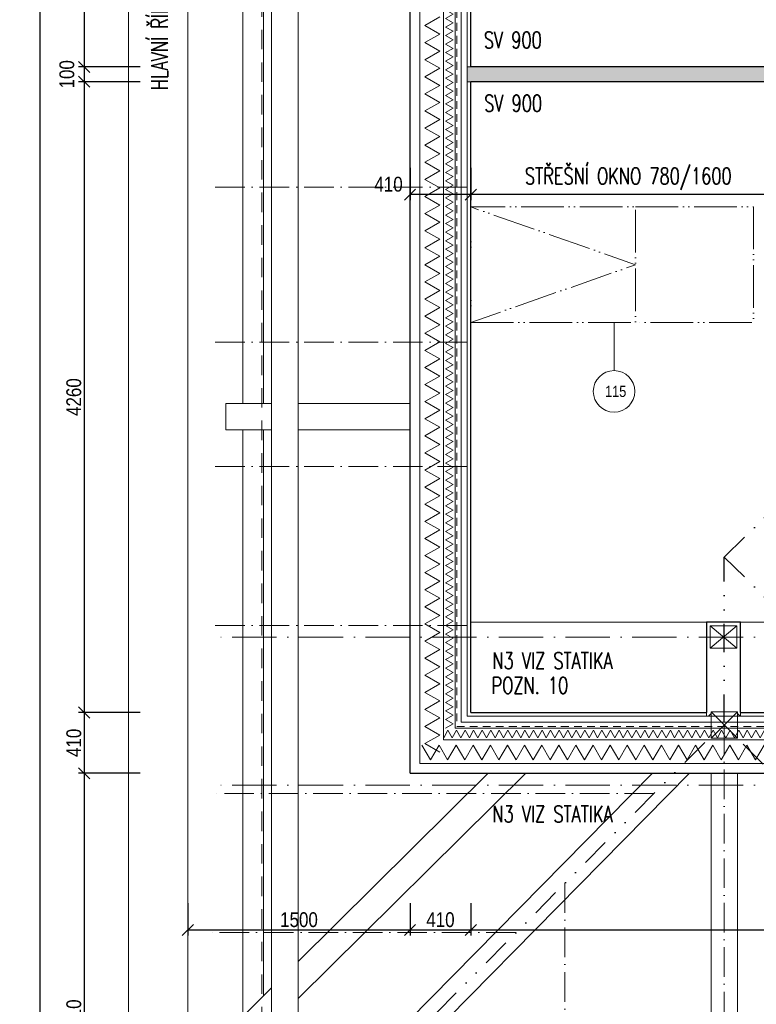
# Model space of a CAD drawing. Header units: millimetres. Extents: x -300958 to -108039, y 30118 to 292543.
# Tile 212 of 256: x -234268 to -229295, y 161394 to 168044. Entities that reach past the tile are written whole.
import ezdxf
from ezdxf.enums import TextEntityAlignment as Align

# ---------------------------------------------------------------- set-up
doc = ezdxf.new("R2010")
doc.units = ezdxf.units.MM
doc.header["$MEASUREMENT"] = 0
for name, pattern in [('ACAD_ISO05W100', [33, 24, -3, 0, -3, 0, -3]), ('ACAD_ISO10W100', [18, 12, -3, 0, -3]), ('CERCHOVANA1', [6, 4, -1, 0, -1]), ('DGN Style 2', [879.857395, 527.914437, -351.942958]), ('Divide', [31.75, 12.7, -6.35, 0, -6.35, 0, -6.35])]:
    doc.linetypes.add(name, pattern=pattern)
doc.layers.get('0').update_dxf_attribs({"lineweight": 13})
doc.layers.get('Defpoints').update_dxf_attribs({"color": 3, "lineweight": 13})
for name, color, linetype, lineweight in [('A_Krokev', 134, 'CERCHOVANA1', 9), ('A_Pozednice', 102, 'Continuous', 9), ('A_Vazné trámy', 52, 'Continuous', 9), ('A_Vodorovné prvky krovu', 133, 'Continuous', 9), ('B_Šrafy', 253, 'Continuous', 0), ('C_Lomy střešním pláštěm', 223, 'Divide', 30), ('dims', 7, 'Continuous', 9), ('legenda', 7, 'Continuous', 13), ('Materiály', 1, 'Continuous', 13), ('navrh', 1, 'Continuous', 9), ('OCEL', 7, 'Continuous', 13), ('popis', 7, 'Continuous', 9), ('PSV', 7, 'Continuous', 13), ('tenka', 7, 'Continuous', 13), ('walls pod', 7, 'Continuous', 13)]:
    doc.layers.add(name, color=color, linetype=linetype, lineweight=lineweight)
doc.styles.add('STYLE-0', font='ARIALN.TTF')
doc.styles.add('Style-Arial', font='arial.ttf')
doc.dimstyles.new('arch', dxfattribs={"dimscale": 50, "dimtxt": 2.5, "dimasz": 2.5, "dimexe": 1.25, "dimexo": 0.9, "dimtad": 1, "dimdec": 0, "dimtxsty": 'STYLE-0', "dimblk": 'ARCHTICK', "dimcen": 2.5, "dimadec": 0, "dimazin": 0, "dimtfac": 1, "dimtdec": 0, "dimtmove": 2, "dimatfit": 3, "dimldrblk": 'ARCHTICK', "dimfxl": 0, "dimarcsym": 0})

# ---------------------------------------------------------------- blocks, each defined once
blk = doc.blocks.new('_ArchTick')
at = {"color": 0, "linetype": 'ByBlock', "flags": 128}
blk.add_lwpolyline([(-0.5, -0.5), (0.5, 0.5)], dxfattribs=at)
blk = doc.blocks.new('*D459')
at = {"layer": 'Defpoints', "color": 0, "linetype": 'Continuous'}
for p in [(-231222.6, 162152.4), (-226382.6, 162152.4), (-231222.6, 161895.6)]:
    blk.add_point(p, dxfattribs=at)
at = {"layer": 'dims', "color": 0, "linetype": 'Continuous', "lineweight": -2}
for p, q in [((-231222.6, 162077.4), (-231222.6, 161858.1)), ((-226382.6, 162077.4), (-226382.6, 161858.1)), ((-226382.6, 161895.6), (-231222.6, 161895.6))]:
    blk.add_line(p, q, dxfattribs=at)
at = {"layer": 'dims', "color": 0, "linetype": 'Continuous', "lineweight": -2, "xscale": 75, "yscale": 75, "zscale": 75, "rotation": 180}
blk.add_blockref('_ArchTick', (-231222.6, 161895.6), dxfattribs=at)
at = {"layer": 'dims', "color": 0, "linetype": 'Continuous', "lineweight": -2, "xscale": 75, "yscale": 75, "zscale": 75}
blk.add_blockref('_ArchTick', (-226382.6, 161895.6), dxfattribs=at)
at = {"layer": 'dims', "color": 0, "linetype": 'Continuous', "insert": (-228802.6, 161965.4), "char_height": 100, "attachment_point": 5, "style": 'STYLE-0'}
blk.add_mtext('4840', dxfattribs=at)
blk = doc.blocks.new('*D487')
at = {"layer": 'Defpoints', "color": 0, "linetype": 'Continuous'}
for p in [(-233378.7, 170011.5), (-233832.6, 167725), (-233378.7, 167725)]:
    blk.add_point(p, dxfattribs=at)
at = {"layer": 'dims', "color": 0, "linetype": 'Continuous', "lineweight": -2}
for p, q in [((-233453.7, 170011.5), (-233870.1, 170011.5)), ((-233832.6, 170011.5), (-233832.6, 167725)), ((-233453.7, 167725), (-233870.1, 167725))]:
    blk.add_line(p, q, dxfattribs=at)
at = {"layer": 'dims', "color": 0, "linetype": 'Continuous', "lineweight": -2, "xscale": 75, "yscale": 75, "zscale": 75}
for p, rotation in [((-233832.6, 170011.5), 90), ((-233832.6, 167725), 270)]:
    blk.add_blockref('_ArchTick', p, dxfattribs=dict(at, rotation=rotation))
at = {"layer": 'dims', "color": 0, "linetype": 'Continuous', "insert": (-233902.4, 168868.2), "char_height": 100, "attachment_point": 5, "rotation": 90, "style": 'STYLE-0'}
blk.add_mtext('2286', dxfattribs=at)
blk = doc.blocks.new('*D488')
at = {"layer": 'Defpoints', "color": 0, "linetype": 'Continuous'}
for p in [(-233378.7, 167725), (-233832.6, 167625), (-233378.7, 167625)]:
    blk.add_point(p, dxfattribs=at)
at = {"layer": 'dims', "color": 0, "linetype": 'Continuous', "lineweight": -2}
for p, q in [((-233453.7, 167725), (-233870.1, 167725)), ((-233832.6, 167725), (-233832.6, 167625)), ((-233453.7, 167625), (-233870.1, 167625))]:
    blk.add_line(p, q, dxfattribs=at)
at = {"layer": 'dims', "color": 0, "linetype": 'Continuous', "lineweight": -2, "xscale": 75, "yscale": 75, "zscale": 75}
for p, rotation in [((-233832.6, 167725), 90), ((-233832.6, 167625), 270)]:
    blk.add_blockref('_ArchTick', p, dxfattribs=dict(at, rotation=rotation))
at = {"layer": 'dims', "color": 0, "linetype": 'Continuous', "insert": (-233949.3, 167675), "char_height": 100, "attachment_point": 5, "rotation": 90, "style": 'STYLE-0'}
blk.add_mtext('100', dxfattribs=at)
blk = doc.blocks.new('*D489')
at = {"layer": 'Defpoints', "color": 0, "linetype": 'Continuous'}
for p in [(-233378.7, 167625), (-233832.6, 163365), (-233378.7, 163365)]:
    blk.add_point(p, dxfattribs=at)
at = {"layer": 'dims', "color": 0, "linetype": 'Continuous', "lineweight": -2}
for p, q in [((-233453.7, 167625), (-233870.1, 167625)), ((-233832.6, 167625), (-233832.6, 163365)), ((-233453.7, 163365), (-233870.1, 163365))]:
    blk.add_line(p, q, dxfattribs=at)
at = {"layer": 'dims', "color": 0, "linetype": 'Continuous', "lineweight": -2, "xscale": 75, "yscale": 75, "zscale": 75}
for p, rotation in [((-233832.6, 167625), 90), ((-233832.6, 163365), 270)]:
    blk.add_blockref('_ArchTick', p, dxfattribs=dict(at, rotation=rotation))
at = {"layer": 'dims', "color": 0, "linetype": 'Continuous', "insert": (-233902.4, 165495), "char_height": 100, "attachment_point": 5, "rotation": 90, "style": 'STYLE-0'}
blk.add_mtext('4260', dxfattribs=at)
blk = doc.blocks.new('*D490')
at = {"layer": 'Defpoints', "color": 0, "linetype": 'Continuous'}
for p in [(-233378.7, 163365), (-233832.6, 162955), (-233378.7, 162955)]:
    blk.add_point(p, dxfattribs=at)
at = {"layer": 'dims', "color": 0, "linetype": 'Continuous', "lineweight": -2}
for p, q in [((-233453.7, 163365), (-233870.1, 163365)), ((-233832.6, 163365), (-233832.6, 162955)), ((-233453.7, 162955), (-233870.1, 162955))]:
    blk.add_line(p, q, dxfattribs=at)
at = {"layer": 'dims', "color": 0, "linetype": 'Continuous', "lineweight": -2, "xscale": 75, "yscale": 75, "zscale": 75}
for p, rotation in [((-233832.6, 163365), 90), ((-233832.6, 162955), 270)]:
    blk.add_blockref('_ArchTick', p, dxfattribs=dict(at, rotation=rotation))
at = {"layer": 'dims', "color": 0, "linetype": 'Continuous', "insert": (-233902.4, 163160), "char_height": 100, "attachment_point": 5, "rotation": 90, "style": 'STYLE-0'}
blk.add_mtext('410', dxfattribs=at)
blk = doc.blocks.new('*D491')
at = {"layer": 'Defpoints', "color": 0, "linetype": 'Continuous'}
for p in [(-233378.7, 162955), (-233832.6, 159645), (-233378.7, 159645)]:
    blk.add_point(p, dxfattribs=at)
at = {"layer": 'dims', "color": 0, "linetype": 'Continuous', "lineweight": -2}
for p, q in [((-233453.7, 162955), (-233870.1, 162955)), ((-233832.6, 162955), (-233832.6, 159645)), ((-233453.7, 159645), (-233870.1, 159645))]:
    blk.add_line(p, q, dxfattribs=at)
at = {"layer": 'dims', "color": 0, "linetype": 'Continuous', "lineweight": -2, "xscale": 75, "yscale": 75, "zscale": 75}
for p, rotation in [((-233832.6, 162955), 90), ((-233832.6, 159645), 270)]:
    blk.add_blockref('_ArchTick', p, dxfattribs=dict(at, rotation=rotation))
at = {"layer": 'dims', "color": 0, "linetype": 'Continuous', "insert": (-233902.4, 161300), "char_height": 100, "attachment_point": 5, "rotation": 90, "style": 'STYLE-0'}
blk.add_mtext('3310', dxfattribs=at)
blk = doc.blocks.new('*D493')
at = {"layer": 'Defpoints', "color": 0, "linetype": 'Continuous'}
for p in [(-233378.7, 177095), (-234132.6, 159645), (-233378.7, 159645)]:
    blk.add_point(p, dxfattribs=at)
at = {"layer": 'dims', "color": 0, "linetype": 'Continuous', "lineweight": -2}
for p, q in [((-233453.7, 177095), (-234170.1, 177095)), ((-234132.6, 177095), (-234132.6, 159645)), ((-233453.7, 159645), (-234170.1, 159645))]:
    blk.add_line(p, q, dxfattribs=at)
at = {"layer": 'dims', "color": 0, "linetype": 'Continuous', "lineweight": -2, "xscale": 75, "yscale": 75, "zscale": 75}
for p, rotation in [((-234132.6, 177095), 90), ((-234132.6, 159645), 270)]:
    blk.add_blockref('_ArchTick', p, dxfattribs=dict(at, rotation=rotation))
at = {"layer": 'dims', "color": 0, "linetype": 'Continuous', "insert": (-234202.4, 168370), "char_height": 100, "attachment_point": 5, "rotation": 90, "style": 'STYLE-0'}
blk.add_mtext('17450', dxfattribs=at)
blk = doc.blocks.new('*D738')
at = {"layer": 'Defpoints', "color": 0, "linetype": 'Continuous'}
for p in [(-231632.6, 162152.4), (-231222.6, 162152.4), (-231632.6, 161895.6)]:
    blk.add_point(p, dxfattribs=at)
at = {"layer": 'dims', "color": 0, "linetype": 'Continuous', "lineweight": -2}
for p, q in [((-231632.6, 162077.4), (-231632.6, 161858.1)), ((-231222.6, 162077.4), (-231222.6, 161858.1)), ((-231222.6, 161895.6), (-231632.6, 161895.6))]:
    blk.add_line(p, q, dxfattribs=at)
at = {"layer": 'dims', "color": 0, "linetype": 'Continuous', "lineweight": -2, "xscale": 75, "yscale": 75, "zscale": 75, "rotation": 180}
blk.add_blockref('_ArchTick', (-231632.6, 161895.6), dxfattribs=at)
at = {"layer": 'dims', "color": 0, "linetype": 'Continuous', "lineweight": -2, "xscale": 75, "yscale": 75, "zscale": 75}
blk.add_blockref('_ArchTick', (-231222.6, 161895.6), dxfattribs=at)
at = {"layer": 'dims', "color": 0, "linetype": 'Continuous', "insert": (-231427.6, 161965.4), "char_height": 100, "attachment_point": 5, "style": 'STYLE-0'}
blk.add_mtext('410', dxfattribs=at)
blk = doc.blocks.new('*D739')
at = {"layer": 'Defpoints', "color": 0, "linetype": 'Continuous'}
for p in [(-233132.6, 162152.4), (-231632.6, 162152.4), (-233132.6, 161895.6)]:
    blk.add_point(p, dxfattribs=at)
at = {"layer": 'dims', "color": 0, "linetype": 'Continuous', "lineweight": -2}
for p, q in [((-233132.6, 162077.4), (-233132.6, 161858.1)), ((-231632.6, 162077.4), (-231632.6, 161858.1)), ((-231632.6, 161895.6), (-233132.6, 161895.6))]:
    blk.add_line(p, q, dxfattribs=at)
at = {"layer": 'dims', "color": 0, "linetype": 'Continuous', "lineweight": -2, "xscale": 75, "yscale": 75, "zscale": 75, "rotation": 180}
blk.add_blockref('_ArchTick', (-233132.6, 161895.6), dxfattribs=at)
at = {"layer": 'dims', "color": 0, "linetype": 'Continuous', "lineweight": -2, "xscale": 75, "yscale": 75, "zscale": 75}
blk.add_blockref('_ArchTick', (-231632.6, 161895.6), dxfattribs=at)
at = {"layer": 'dims', "color": 0, "linetype": 'Continuous', "insert": (-232382.6, 161965.4), "char_height": 100, "attachment_point": 5, "style": 'STYLE-0'}
blk.add_mtext('1500', dxfattribs=at)
blk = doc.blocks.new('*D1300')
at = {"layer": 'Defpoints', "color": 0, "linetype": 'Continuous'}
for p in [(-231222.6, 167119.1), (-226392.6, 167119.1), (-231222.6, 166862.4)]:
    blk.add_point(p, dxfattribs=at)
at = {"layer": 'dims', "color": 0, "linetype": 'Continuous', "lineweight": -2}
for p, q in [((-231222.6, 167044.1), (-231222.6, 166824.9)), ((-226392.6, 167044.1), (-226392.6, 166824.9)), ((-226392.6, 166862.4), (-231222.6, 166862.4))]:
    blk.add_line(p, q, dxfattribs=at)
at = {"layer": 'dims', "color": 0, "linetype": 'Continuous', "lineweight": -2, "xscale": 75, "yscale": 75, "zscale": 75, "rotation": 180}
blk.add_blockref('_ArchTick', (-231222.6, 166862.4), dxfattribs=at)
at = {"layer": 'dims', "color": 0, "linetype": 'Continuous', "lineweight": -2, "xscale": 75, "yscale": 75, "zscale": 75}
blk.add_blockref('_ArchTick', (-226392.6, 166862.4), dxfattribs=at)
at = {"layer": 'dims', "color": 0, "linetype": 'Continuous', "insert": (-228807.6, 166932.2), "char_height": 100, "attachment_point": 5, "style": 'STYLE-0'}
blk.add_mtext('4830', dxfattribs=at)
blk = doc.blocks.new('*D1301')
at = {"layer": 'Defpoints', "color": 0, "linetype": 'Continuous'}
for p in [(-231632.6, 167119.1), (-231222.6, 167119.1), (-231632.6, 166862.4)]:
    blk.add_point(p, dxfattribs=at)
at = {"layer": 'dims', "color": 0, "linetype": 'Continuous', "lineweight": -2}
for p, q in [((-231632.6, 167044.1), (-231632.6, 166824.9)), ((-231222.6, 167044.1), (-231222.6, 166824.9)), ((-231222.6, 166862.4), (-231632.6, 166862.4))]:
    blk.add_line(p, q, dxfattribs=at)
at = {"layer": 'dims', "color": 0, "linetype": 'Continuous', "lineweight": -2, "xscale": 75, "yscale": 75, "zscale": 75, "rotation": 180}
blk.add_blockref('_ArchTick', (-231632.6, 166862.4), dxfattribs=at)
at = {"layer": 'dims', "color": 0, "linetype": 'Continuous', "lineweight": -2, "xscale": 75, "yscale": 75, "zscale": 75}
blk.add_blockref('_ArchTick', (-231222.6, 166862.4), dxfattribs=at)
at = {"layer": 'dims', "color": 0, "linetype": 'Continuous', "insert": (-231777.7, 166932.2), "char_height": 100, "attachment_point": 5, "style": 'STYLE-0'}
blk.add_mtext('410', dxfattribs=at)

msp = doc.modelspace()

# ---------------------------------------------------------------- hatches: boundary and pattern name
at = {"layer": 'Materiály', "linetype": 'Continuous'}
h = msp.add_hatch(dxfattribs=at)
h.set_pattern_fill('DASH', color=256, scale=250, angle=45, style=0)
h.paths.add_polyline_path([(-231222.6, 167725), (-231247.6, 167725), (-231247.6, 167625), (-231222.6, 167625), (-226392.6, 167625), (-226392.6, 167575), (-226372.6, 167575), (-226372.6, 168735), (-226392.6, 168735), (-226392.6, 167725)])
h.paths.add_polyline_path([(-226372.6, 167575), (-226309.9, 167575), (-226292.6, 167592.1), (-226292.6, 167625), (-226292.6, 168735), (-226372.6, 168735)])
h.paths.add_polyline_path([(-226292.6, 167592.1), (-226309.9, 167575), (-226292.6, 167575)], flags=17)
h.paths.add_polyline_path([(-226292.6, 166658.5), (-226292.6, 166695), (-226372.6, 166695), (-226372.6, 166658.5)])
h.paths.add_polyline_path([(-226372.6, 166658.5), (-226372.6, 166695), (-226392.6, 166695), (-226392.6, 166658.5), (-226382.6, 166658.5)])

# ---------------------------------------------------------------- linework, layer by layer
at = {"layer": 'A_Krokev', "ltscale": 50}
for p, q in [((-231247.6, 166912.4), (-232973.2, 166912.4)), ((-231247.6, 165865.9), (-232973.2, 165865.9)), ((-231247.6, 165027), (-232973.2, 165027)), ((-231247.6, 163951.5), (-232973.2, 163951.5)), ((-229511.1, 163280.2), (-229511.1, 159756.1)), ((-229985.6, 162818.6), (-232973.2, 162818.6)), ((-230587.1, 162212.3), (-230587.1, 159756.1)), ((-230918.3, 161878.3), (-232973.2, 161878.3))]:
    msp.add_line(p, q, dxfattribs=at)
at = {"layer": 'A_Pozednice', "ltscale": 0.4}
for points in [[(-232762.7, 168923.5), (-232762.7, 165452.1)], [(-232622.7, 165452.1), (-232622.7, 168923.6)], [(-232762.7, 165274.3), (-232762.7, 161312.4)], [(-232622.7, 161451.1), (-232622.7, 165274.3)]]:
    msp.add_lwpolyline(points, dxfattribs=at)
at = {"layer": 'A_Vazné trámy', "ltscale": 0.4}
for points in [[(-232568.5, 165452.1), (-232876.7, 165452), (-232876.7, 165274.2), (-232568.5, 165274.3)], [(-231632.6, 165452.6), (-232388.5, 165452.2)], [(-232388.5, 165274.4), (-231632.6, 165274.8)], [(-229600, 163357.4), (-229617.2, 163340)], [(-229422.2, 163357.4), (-229405.1, 163340)], [(-232388.5, 161432.8), (-230851.7, 162955)], [(-231104.4, 162955), (-232388.5, 161683.1)], [(-229996.4, 162955), (-232388.5, 160526.1)], [(-232268.4, 160394.6), (-229746.8, 162955)], [(-229600, 162955), (-229600, 160394.6)], [(-229422.2, 160394.6), (-229422.2, 162955)], [(-232568.5, 161504.8), (-232939.3, 161137.5), (-232814.2, 161011.2), (-232568.5, 161254.5)]]:
    msp.add_lwpolyline(points, dxfattribs=at)
at = {"layer": 'A_Vodorovné prvky krovu'}
for points in [[(-216905.1, 176548.9), (-232568.5, 176548.9), (-232568.5, 160214.6), (-226434.8, 160214.6), (-226434.8, 161377.8), (-216784.9, 161377.8)], [(-216905.1, 176548.9), (-232568.5, 176548.9), (-232568.5, 160214.6), (-226434.8, 160214.6), (-226434.8, 161377.8), (-216784.9, 161377.8)], [(-216905.1, 176368.9), (-232388.5, 176368.9), (-232388.5, 160394.6), (-226614.8, 160394.6), (-226614.8, 161557.8), (-216784.9, 161557.8)], [(-216905.1, 176368.9), (-232388.5, 176368.9), (-232388.5, 160394.6), (-226614.8, 160394.6), (-226614.8, 161557.8), (-216784.9, 161557.8)]]:
    msp.add_lwpolyline(points, dxfattribs=at)
at = {"layer": 'B_Šrafy', "ltscale": 0.4}
for p, q in [((-229600, 163191.3), (-229422.2, 163369.1)), ((-229600, 163369.1), (-229422.2, 163191.3))]:
    msp.add_line(p, q, dxfattribs=at)
at = {"layer": 'C_Lomy střešním pláštěm', "ltscale": 15}
msp.add_line((-229511.1, 164414.3), (-224854.1, 169012.4), dxfattribs=at)
for points in [[(-233132.6, 159645), (-229511.1, 163297), (-229511.1, 164414.3), (-225882.6, 160815)], [(-225882.6, 159645), (-229511.1, 163280.2)]]:
    msp.add_lwpolyline(points, dxfattribs=at)
at = {"layer": 'Materiály', "linetype": 'Continuous'}
for p, q in [((-231567.6, 175575), (-231567.6, 163020)), ((-231327.6, 175335), (-231327.6, 163260)), ((-231287.6, 175295), (-231287.6, 163300)), ((-231247.6, 175255), (-231247.6, 163340)), ((-231407.6, 170546.8), (-231407.6, 163180)), ((-231222.6, 167725), (-231247.6, 167725)), ((-231222.6, 167625), (-231247.6, 167625)), ((-231222.6, 163974.7), (-226372.6, 163974.7)), ((-231247.6, 163340), (-226382.6, 163340)), ((-229631.8, 163365), (-229631.8, 163340)), ((-229401.8, 163365), (-229401.8, 163340)), ((-231327.6, 163260), (-226382.6, 163260)), ((-231287.6, 163300), (-226382.6, 163300)), ((-231407.6, 163180), (-226382.6, 163180)), ((-231567.6, 163020), (-226382.6, 163020))]:
    msp.add_line(p, q, dxfattribs=at)
at = {"layer": 'Materiály', "linetype": 'Continuous', "flags": 128}
for points in [[(-231392.6, 168456.1), (-231342.6, 168427.3), (-231392.6, 168398.4), (-231342.6, 168369.5), (-231392.6, 168340.7), (-231342.6, 168311.8), (-231392.6, 168282.9), (-231342.6, 168254.1), (-231392.6, 168225.2), (-231342.6, 168196.3), (-231392.6, 168167.5), (-231342.6, 168138.6), (-231392.6, 168109.7), (-231342.6, 168080.9), (-231392.6, 168052), (-231342.6, 168023.1), (-231392.6, 167994.3), (-231342.6, 167965.4), (-231392.6, 167936.5), (-231342.6, 167907.7), (-231392.6, 167878.8), (-231392.6, 167878.8)], [(-231432.6, 167600.4), (-231532.6, 167658.1), (-231432.6, 167715.8), (-231532.6, 167773.6), (-231432.6, 167831.3), (-231532.6, 167889.1), (-231432.6, 167946.8), (-231532.6, 168004.5), (-231432.6, 168062.3)], [(-231392.6, 167878.8), (-231342.6, 167849.9), (-231392.6, 167821.1), (-231342.6, 167792.2), (-231392.6, 167763.3), (-231342.6, 167734.5), (-231392.6, 167705.6), (-231342.6, 167676.7), (-231392.6, 167647.9), (-231342.6, 167619), (-231392.6, 167590.1), (-231342.6, 167561.2), (-231392.6, 167532.4), (-231342.6, 167503.5), (-231392.6, 167474.6), (-231342.6, 167445.8), (-231392.6, 167416.9), (-231342.6, 167388), (-231392.6, 167359.2), (-231342.6, 167330.3), (-231392.6, 167301.4), (-231392.6, 167301.4)], [(-231432.6, 165175.5), (-231532.6, 165233.2), (-231432.6, 165291), (-231532.6, 165348.7), (-231432.6, 165406.4), (-231532.6, 165464.2), (-231432.6, 165521.9), (-231532.6, 165579.6), (-231432.6, 165637.4), (-231532.6, 165695.1), (-231432.6, 165752.9), (-231532.6, 165810.6), (-231432.6, 165868.3), (-231532.6, 165926.1), (-231432.6, 165983.8), (-231532.6, 166041.5), (-231432.6, 166099.3), (-231532.6, 166157), (-231432.6, 166214.7), (-231532.6, 166272.5), (-231432.6, 166330.2), (-231532.6, 166387.9), (-231432.6, 166445.7), (-231532.6, 166503.4), (-231432.6, 166561.1), (-231532.6, 166618.9), (-231432.6, 166676.6), (-231532.6, 166734.4), (-231432.6, 166792.1), (-231532.6, 166849.8), (-231432.6, 166907.6), (-231532.6, 166965.3), (-231432.6, 167023), (-231532.6, 167080.8), (-231432.6, 167138.5), (-231532.6, 167196.2), (-231432.6, 167254), (-231532.6, 167311.7), (-231432.6, 167369.4), (-231532.6, 167427.2), (-231432.6, 167484.9), (-231532.6, 167542.6), (-231432.6, 167600.4), (-231432.6, 167600.4)], [(-231392.6, 167301.4), (-231342.6, 167272.6), (-231392.6, 167243.7), (-231342.6, 167214.8), (-231392.6, 167186), (-231342.6, 167157.1), (-231392.6, 167128.2), (-231342.6, 167099.4), (-231392.6, 167070.5), (-231342.6, 167041.6), (-231392.6, 167012.8), (-231342.6, 166983.9), (-231392.6, 166955), (-231342.6, 166926.2), (-231392.6, 166897.3), (-231342.6, 166868.4), (-231392.6, 166839.6), (-231342.6, 166810.7), (-231392.6, 166781.8), (-231342.6, 166753), (-231392.6, 166724.1), (-231392.6, 166724.1)], [(-231392.6, 166724.1), (-231342.6, 166695.2), (-231392.6, 166666.4), (-231342.6, 166637.5), (-231392.6, 166608.6), (-231342.6, 166579.8), (-231392.6, 166550.9), (-231342.6, 166522), (-231392.6, 166493.2), (-231342.6, 166464.3), (-231392.6, 166435.4), (-231342.6, 166406.5), (-231392.6, 166377.7), (-231342.6, 166348.8), (-231392.6, 166319.9), (-231342.6, 166291.1), (-231392.6, 166262.2), (-231342.6, 166233.3), (-231392.6, 166204.5), (-231342.6, 166175.6), (-231392.6, 166146.7), (-231392.6, 166146.7)], [(-231392.6, 166146.7), (-231342.6, 166117.9), (-231392.6, 166089), (-231342.6, 166060.1), (-231392.6, 166031.3), (-231342.6, 166002.4), (-231392.6, 165973.5), (-231342.6, 165944.7), (-231392.6, 165915.8), (-231342.6, 165886.9), (-231392.6, 165858.1), (-231342.6, 165829.2), (-231392.6, 165800.3), (-231342.6, 165771.5), (-231392.6, 165742.6), (-231342.6, 165713.7), (-231392.6, 165684.9), (-231342.6, 165656), (-231392.6, 165627.1), (-231342.6, 165598.3), (-231392.6, 165569.4), (-231392.6, 165569.4)], [(-231392.6, 165569.4), (-231342.6, 165540.5), (-231392.6, 165511.7), (-231342.6, 165482.8), (-231392.6, 165453.9), (-231342.6, 165425.1), (-231392.6, 165396.2), (-231342.6, 165367.3), (-231392.6, 165338.5), (-231342.6, 165309.6), (-231392.6, 165280.7), (-231342.6, 165251.8), (-231392.6, 165223), (-231342.6, 165194.1), (-231392.6, 165165.2), (-231342.6, 165136.4), (-231392.6, 165107.5), (-231342.6, 165078.6), (-231392.6, 165049.8), (-231342.6, 165020.9), (-231392.6, 164992), (-231392.6, 164992)], [(-231432.6, 163097), (-231532.6, 163154.8), (-231432.6, 163212.5), (-231532.6, 163270.2), (-231432.6, 163328), (-231532.6, 163385.7), (-231432.6, 163443.5), (-231532.6, 163501.2), (-231432.6, 163558.9), (-231532.6, 163616.7), (-231432.6, 163674.4), (-231532.6, 163732.1), (-231432.6, 163789.9), (-231532.6, 163847.6), (-231432.6, 163905.3), (-231532.6, 163963.1), (-231432.6, 164020.8), (-231532.6, 164078.5), (-231432.6, 164136.3), (-231532.6, 164194), (-231432.6, 164251.7), (-231532.6, 164309.5), (-231432.6, 164367.2), (-231532.6, 164424.9), (-231432.6, 164482.7), (-231532.6, 164540.4), (-231432.6, 164598.2), (-231532.6, 164655.9), (-231432.6, 164713.6), (-231532.6, 164771.4), (-231432.6, 164829.1), (-231532.6, 164886.8), (-231432.6, 164944.6), (-231532.6, 165002.3), (-231432.6, 165060), (-231532.6, 165117.8), (-231432.6, 165175.5), (-231432.6, 165175.5)], [(-231392.6, 164992), (-231342.6, 164963.2), (-231392.6, 164934.3), (-231342.6, 164905.4), (-231392.6, 164876.6), (-231342.6, 164847.7), (-231392.6, 164818.8), (-231342.6, 164790), (-231392.6, 164761.1), (-231342.6, 164732.2), (-231392.6, 164703.4), (-231342.6, 164674.5), (-231392.6, 164645.6), (-231342.6, 164616.8), (-231392.6, 164587.9), (-231342.6, 164559), (-231392.6, 164530.2), (-231342.6, 164501.3), (-231392.6, 164472.4), (-231342.6, 164443.6), (-231392.6, 164414.7), (-231392.6, 164414.7)], [(-231392.6, 164414.7), (-231342.6, 164385.8), (-231392.6, 164357), (-231342.6, 164328.1), (-231392.6, 164299.2), (-231342.6, 164270.4), (-231392.6, 164241.5), (-231342.6, 164212.6), (-231392.6, 164183.7), (-231342.6, 164154.9), (-231392.6, 164126), (-231342.6, 164097.1), (-231392.6, 164068.3), (-231342.6, 164039.4), (-231392.6, 164010.5), (-231342.6, 163981.7), (-231392.6, 163952.8), (-231342.6, 163923.9), (-231392.6, 163895.1), (-231342.6, 163866.2), (-231392.6, 163837.3), (-231392.6, 163837.3)], [(-231392.6, 163837.3), (-231342.6, 163808.5), (-231392.6, 163779.6), (-231342.6, 163750.7), (-231392.6, 163721.9), (-231342.6, 163693), (-231392.6, 163664.1), (-231342.6, 163635.3), (-231392.6, 163606.4), (-231342.6, 163577.5), (-231392.6, 163548.7), (-231342.6, 163519.8), (-231392.6, 163490.9), (-231342.6, 163462.1), (-231392.6, 163433.2), (-231342.6, 163404.3), (-231392.6, 163375.5), (-231342.6, 163346.6), (-231392.6, 163317.7), (-231342.6, 163288.9), (-231392.6, 163260), (-231392.6, 163260)], [(-231405.5, 163195), (-231405.5, 163195), (-231376.7, 163245), (-231347.8, 163195), (-231318.9, 163245), (-231290.1, 163195), (-231261.2, 163245), (-231232.3, 163195), (-231203.5, 163245), (-231174.6, 163195), (-231174.6, 163195)], [(-230597.2, 163195), (-230626.1, 163245), (-230655, 163195), (-230683.8, 163245), (-230712.7, 163195), (-230741.6, 163245), (-230770.4, 163195), (-230799.3, 163245), (-230828.2, 163195), (-230857, 163245), (-230885.9, 163195), (-230914.8, 163245), (-230943.6, 163195), (-230972.5, 163245), (-231001.4, 163195), (-231030.2, 163245), (-231059.1, 163195), (-231088, 163245), (-231116.8, 163195), (-231145.7, 163245), (-231174.6, 163195), (-231174.6, 163195)], [(-230597.2, 163195), (-230568.4, 163245), (-230539.5, 163195), (-230510.6, 163245), (-230481.8, 163195), (-230452.9, 163245), (-230424, 163195), (-230395.2, 163245), (-230366.3, 163195), (-230337.4, 163245), (-230308.6, 163195), (-230279.7, 163245), (-230250.8, 163195), (-230222, 163245), (-230193.1, 163195), (-230164.2, 163245), (-230135.4, 163195), (-230106.5, 163245), (-230077.6, 163195), (-230048.8, 163245), (-230019.9, 163195), (-230019.9, 163195)], [(-229442.5, 163195), (-229471.4, 163245), (-229500.3, 163195), (-229529.1, 163245), (-229558, 163195), (-229586.9, 163245), (-229615.7, 163195), (-229644.6, 163245), (-229673.5, 163195), (-229702.3, 163245), (-229731.2, 163195), (-229760.1, 163245), (-229788.9, 163195), (-229817.8, 163245), (-229846.7, 163195), (-229875.5, 163245), (-229904.4, 163195), (-229933.3, 163245), (-229962.1, 163195), (-229991, 163245), (-230019.9, 163195), (-230019.9, 163195)], [(-228807.4, 163195), (-228836.3, 163245), (-228865.2, 163195), (-228894.1, 163245), (-228922.9, 163195), (-228951.8, 163245), (-228980.7, 163195), (-229009.5, 163245), (-229038.4, 163195), (-229067.3, 163245), (-229096.1, 163195), (-229125, 163245), (-229153.9, 163195), (-229182.7, 163245), (-229211.6, 163195), (-229240.5, 163245), (-229269.3, 163195), (-229298.2, 163245), (-229327.1, 163195), (-229355.9, 163245), (-229384.8, 163195), (-229413.7, 163245), (-229442.5, 163195), (-229442.5, 163195)], [(-231032.6, 163045), (-231090.3, 163145), (-231148.1, 163045), (-231205.8, 163145), (-231263.5, 163045), (-231321.3, 163145), (-231379, 163045), (-231436.7, 163145), (-231494.5, 163045), (-231552.2, 163145), (-231552.2, 163145)], [(-229242.8, 163145), (-229300.5, 163045), (-229358.3, 163145), (-229416, 163045), (-229473.7, 163145), (-229531.5, 163045), (-229589.2, 163145), (-229647, 163045), (-229704.7, 163145), (-229762.4, 163045), (-229820.2, 163145), (-229877.9, 163045), (-229935.6, 163145), (-229993.4, 163045), (-230051.1, 163145), (-230108.8, 163045), (-230166.6, 163145), (-230224.3, 163045), (-230282, 163145), (-230339.8, 163045), (-230397.5, 163145), (-230455.2, 163045), (-230513, 163145), (-230570.7, 163045), (-230628.4, 163145), (-230686.2, 163045), (-230743.9, 163145), (-230801.7, 163045), (-230859.4, 163145), (-230917.1, 163045), (-230974.9, 163145), (-231032.6, 163045), (-231032.6, 163045)]]:
    msp.add_lwpolyline(points, dxfattribs=at)
at = {"layer": 'navrh', "linetype": 'Continuous', "lineweight": 30}
for p, q in [((-231632.6, 162955), (-231632.6, 175640)), ((-231222.6, 167725), (-231222.6, 170011.5)), ((-226392.6, 167725), (-231222.6, 167725)), ((-226392.6, 167625), (-231222.6, 167625)), ((-231222.6, 163365), (-231222.6, 167625)), ((-231222.6, 163365), (-229631.8, 163365)), ((-229401.8, 163365), (-226382.6, 163365)), ((-231632.6, 162955), (-226542.6, 162955))]:
    msp.add_line(p, q, dxfattribs=at)
at = {"layer": 'navrh', "linetype": 'DGN Style 2', "lineweight": 0, "ltscale": 0.1}
for p, q in [((-231317.6, 175325), (-231317.6, 163270)), ((-231317.6, 163270), (-226382.6, 163270))]:
    msp.add_line(p, q, dxfattribs=at)
at = {"layer": 'navrh', "linetype": 'ACAD_ISO05W100', "ltscale": 12, "flags": 128}
for points in [[(-231222.6, 165999.1), (-230110, 165999.1), (-230110, 166779.1), (-231222.6, 166779.1), (-230110, 166389.1), (-231222.6, 165999.1), (-231222.6, 166779.1)], [(-230110, 166779.1), (-229315, 166779.1), (-229315, 165999.1), (-230110, 165999.1)]]:
    msp.add_lwpolyline(points, dxfattribs=at)
at = {"layer": 'navrh', "linetype": 'Continuous', "lineweight": 30, "flags": 128}
msp.add_lwpolyline([(-229401.8, 163365), (-229401.8, 163974.7), (-229631.8, 163974.7), (-229631.8, 163365)], dxfattribs=at)
at = {"layer": 'OCEL', "linetype": 'ACAD_ISO10W100', "ltscale": 25}
for p, q in [((-226232.6, 163874.7), (-232973.2, 163874.7)), ((-226232.6, 162874.7), (-232973.2, 162874.7))]:
    msp.add_line(p, q, dxfattribs=at)
at = {"layer": 'PSV', "linetype": 'Continuous', "lineweight": 0}
msp.add_line((-230255.4, 165673.7), (-230255.4, 165999.1), dxfattribs=at)
msp.add_circle((-230255.4, 165533.7), 140.1, dxfattribs=at)
at = {"layer": 'tenka', "linetype": 'Continuous', "lineweight": 0, "flags": 128}
msp.add_lwpolyline([(-216682.6, 177495), (-233532.6, 177495), (-233532.6, 159245), (-225482.6, 159245), (-225482.6, 160415), (-216782.6, 160415)], dxfattribs=at)
at = {"layer": 'tenka', "linetype": 'Continuous', "flags": 128}
for points in [[(-216682.6, 177095), (-233132.6, 177095), (-233132.6, 159645), (-225882.6, 159645), (-225882.6, 160815), (-216782.6, 160815)], [(-229606.8, 163949.7), (-229426.8, 163799.7), (-229606.8, 163799.7), (-229426.8, 163949.7)]]:
    msp.add_lwpolyline(points, dxfattribs=at)
for points in [[(-229606.8, 163949.7), (-229426.8, 163949.7), (-229426.8, 163799.7), (-229606.8, 163799.7)], [(-229600, 163369.1), (-229422.2, 163369.1), (-229422.2, 163191.3), (-229600, 163191.3)]]:
    msp.add_lwpolyline(points, close=True, dxfattribs=at)
at = {"layer": 'walls pod', "linetype": 'DGN Style 2', "ltscale": 0.25}
msp.add_line((-232632.6, 160145), (-232632.6, 170015), dxfattribs=at)

# ---------------------------------------------------------------- texts
at = {"layer": 'legenda', "linetype": 'Continuous', "lineweight": 0, "insert": (-231082.6, 163547.8), "char_height": 112, "attachment_point": 4, "rotation": 0.00116, "line_spacing_factor": 0.765173, "style": 'Style-Arial'}
msp.add_mtext('{\\Fromans|c0;\\W0.71429;POZN. \\Fromans|c238;10}', dxfattribs=at)
at = {"layer": 'popis', "linetype": 'Continuous', "char_height": 112, "attachment_point": 4, "line_spacing_factor": 0.765173, "style": 'Style-Arial'}
for s, insert, rotation in [('{\\Fromans|c238;\\W0.71429;HLAVNÍ ŘÍMSA S NADOKAPNÍM ŽLABEM}', (-233324.5, 167567.7), 90.00116), ('{\\Fromans|c238;\\W0.71429;SV 900}', (-231134.4, 167906.4), 0.00116), ('{\\Fromans|c238;\\W0.71429;SV 900}', (-231132.2, 167479.2), 0.00116), ('{\\Fromans|c238;\\W0.71429;STŘEŠNÍ OKNO 780/1600}', (-230857.1, 166969.3), 0.00116), ('{\\Fromans|c238;\\W0.71429;N3 VIZ STATIKA}', (-231076.5, 163714.9), 0.00116), ('{\\Fromans|c238;\\W0.71429;N3 VIZ STATIKA}', (-231076.5, 162679.5), 0.00116)]:
    msp.add_mtext(s, dxfattribs=dict(at, insert=insert, rotation=rotation))
at = {"layer": 'PSV', "linetype": 'Continuous', "lineweight": 0, "style": 'STYLE-0'}
msp.add_text('115', height=75, dxfattribs=at).set_placement((-230244.6, 165533.7), align=Align.MIDDLE_CENTER)

# ---------------------------------------------------------------- dimensions: what is measured, and where the dimension line sits
at = {"layer": 'dims', "linetype": 'Continuous'}
for base, p1, p2, angle, override, picture, middle in [((-234132.6, 159645), (-233378.7, 177095), (-233378.7, 159645), 270, {"dimtxt": 2, "dimasz": 1.5, "dimexe": 0.75, "dimexo": 1.5, "dimgap": 0.375, "dimcen": 0.05}, '*D493', (-234202.4, 168370)), ((-233832.5916, 167724.9893), (-233378.746, 170011.4635), (-233378.746, 167724.9893), 270, {"dimtxt": 2, "dimasz": 1.5, "dimexe": 0.75, "dimexo": 1.5, "dimgap": 0.375, "dimcen": 0.05}, '*D487', (-233902.3989, 168868.2264)), ((-233832.6, 167625), (-233378.7, 167725), (-233378.7, 167625), 270, {"dimtxt": 2, "dimasz": 1.5, "dimexe": 0.75, "dimexo": 1.5, "dimgap": 0.375, "dimcen": 0.05}, '*D488', (-233949.3, 167675)), ((-233832.6, 163365), (-233378.7, 167625), (-233378.7, 163365), 270, {"dimtxt": 2, "dimasz": 1.5, "dimexe": 0.75, "dimexo": 1.5, "dimgap": 0.375, "dimcen": 0.05}, '*D489', (-233902.4, 165495)), ((-231222.6, 166862.4), (-226392.6, 167119.1), (-231222.6, 167119.1), 180, {"dimtxt": 2, "dimasz": 1.5, "dimexe": 0.75, "dimexo": 1.5, "dimgap": 0.375, "dimcen": 0.001}, '*D1300', (-228807.6, 166932.2)), ((-233832.6, 162955), (-233378.7, 163365), (-233378.7, 162955), 270, {"dimtxt": 2, "dimasz": 1.5, "dimexe": 0.75, "dimexo": 1.5, "dimgap": 0.375, "dimcen": 0.05}, '*D490', (-233902.4, 163160)), ((-233832.6, 159645), (-233378.7, 162955), (-233378.7, 159645), 270, {"dimtxt": 2, "dimasz": 1.5, "dimexe": 0.75, "dimexo": 1.5, "dimgap": 0.375, "dimcen": 0.05}, '*D491', (-233902.4, 161300)), ((-233132.6, 161895.6), (-231632.6, 162152.4), (-233132.6, 162152.4), 180, {"dimtxt": 2, "dimasz": 1.5, "dimexe": 0.75, "dimexo": 1.5, "dimgap": 0.375, "dimcen": 0.001}, '*D739', (-232382.6, 161965.4)), ((-231632.6, 161895.6), (-231222.6, 162152.4), (-231632.6, 162152.4), 180, {"dimtxt": 2, "dimasz": 1.5, "dimexe": 0.75, "dimexo": 1.5, "dimgap": 0.375, "dimcen": 0.001}, '*D738', (-231427.6, 161965.4)), ((-231222.6, 161895.6), (-226382.6, 162152.4), (-231222.6, 162152.4), 180, {"dimtxt": 2, "dimasz": 1.5, "dimexe": 0.75, "dimexo": 1.5, "dimgap": 0.375, "dimcen": 0.001}, '*D459', (-228802.6, 161965.4))]:
    dim = msp.add_linear_dim(base=base, p1=p1, p2=p2, angle=angle, dimstyle='arch', override=override, dxfattribs=at)
    dim.commit()
    dim.dimension.update_dxf_attribs({"geometry": picture, "text_midpoint": middle})
dim = msp.add_linear_dim(base=(-231632.6, 166862.4), p1=(-231222.6, 167119.1), p2=(-231632.6, 167119.1), angle=180, dimstyle='arch', override={"dimtxt": 2, "dimasz": 1.5, "dimexe": 0.75, "dimexo": 1.5, "dimgap": 0.375, "dimcen": 0.001}, dxfattribs=at)
dim.commit()
dim.dimension.update_dxf_attribs({"geometry": '*D1301', "text_midpoint": (-231777.7, 166932.2), "dimtype": 160})

doc.saveas('drawing.dxf')
